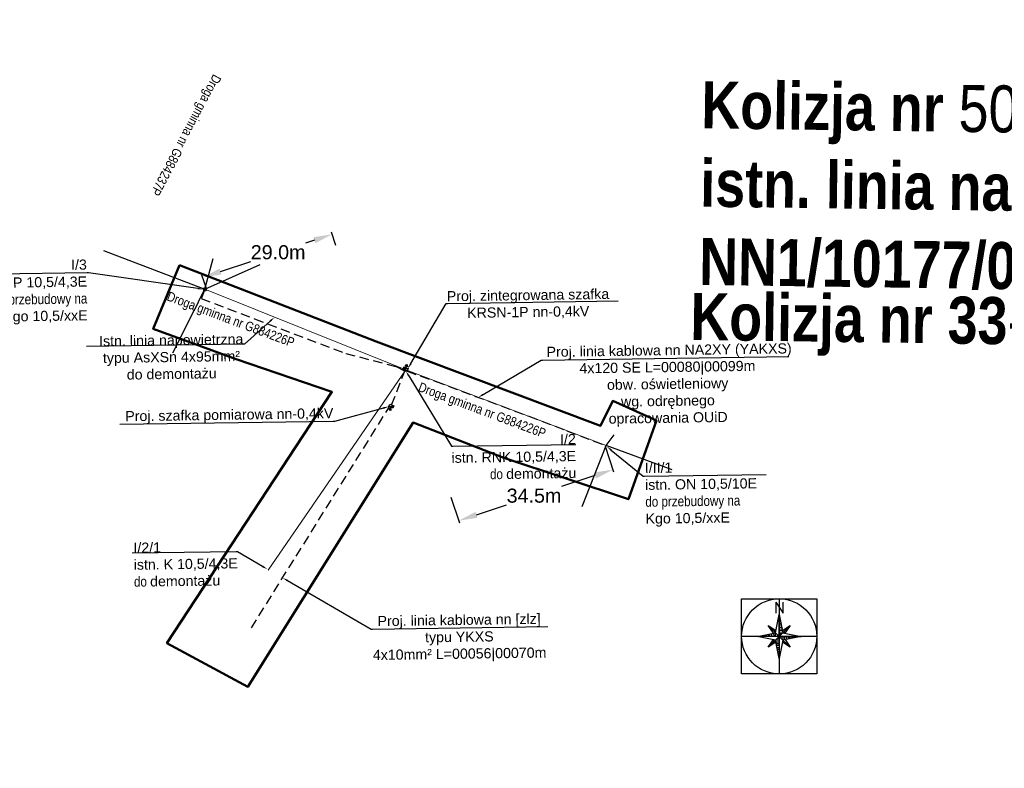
# Model space of a CAD drawing. Header units: millimetres. Extents: x 6504137 to 6515825, y 5737606 to 5784558.
# Tile 4 of 115: x 6504910 to 6505119, y 5738059 to 5738218. Entities that reach past the tile are written whole.
import ezdxf
from ezdxf import colors
from ezdxf.entities.mleader import LeaderData, LeaderLine
from ezdxf.math import Vec2, Vec3

# ---------------------------------------------------------------- set-up
doc = ezdxf.new("R2010")
doc.units = ezdxf.units.MM
doc.linetypes.add('JIS_02_2.0', pattern=[3, 2, -1])
for name, color, linetype in [('- kolizja linia nn', 132, 'Continuous'), ('_Kąt załomu', 7, 'Continuous'), ('_Opisy', 7, 'Continuous')]:
    doc.layers.add(name, color=color, linetype=linetype)
for name, color, linetype, lineweight in [('-Linia kablowa nn', 132, 'JIS_02_2.0', 30), ('_-demontaż nn', 132, 'DEMONTAZ', 20), ('_trasa_slupy', 1, 'Continuous', 20), ('_Zakres mapy projektowej', 4, 'Continuous', 50)]:
    doc.layers.add(name, color=color, linetype=linetype, lineweight=lineweight)
doc.layers.add('-wymiary', color=7, linetype='Continuous', lineweight=35, true_color=0x000000)
doc.layers.add('istn. linia nap.', color=7, linetype='Continuous', lineweight=0, true_color=0x000000)
doc.layers.add('@pomocnicza', color=3, linetype='Continuous', plot=False)
doc.styles.add('Arial_Narr', font='ARIALN.TTF')
doc.styles.add('GEO-INFO', font='arial.ttf')
doc.styles.get("Standard").update_dxf_attribs({"font": 'ARIALN.TTF'})
doc.linetypes.add('DEMONTAZ', pattern='A,1,["x",Standard,S=1,R=0,X=-0.1,Y=-0.35],1', length=2)
doc.dimstyles.new('Kat załomu', dxfattribs={"dimtxt": 2.2, "dimasz": 5, "dimexe": 0.18, "dimexo": 0.0625, "dimtad": 0, "dimtih": 1, "dimtoh": 1, "dimdec": 4, "dimzin": 0, "dimdsep": 46, "dimtxsty": 'Standard', "dimcen": 0.9, "dimse1": 1, "dimse2": 1, "dimadec": 0, "dimazin": 0, "dimtfac": 1, "dimtdec": 4, "dimtofl": 0, "dimtmove": 0, "dimatfit": 3, "dimfxl": 1, "dimtolj": 1, "dimtzin": 0, "dimarcsym": 0})
doc.dimstyles.new('McRobic', dxfattribs={"dimtxt": 3, "dimasz": 4, "dimexe": 0.5, "dimexo": 0.04, "dimgap": 0.4, "dimtad": 0, "dimtih": 1, "dimtoh": 1, "dimdec": 1, "dimrnd": 0.01, "dimzin": 0, "dimdsep": 46, "dimtxsty": 'Standard', "dimcen": 0.09, "dimadec": 0, "dimazin": 0, "dimtfac": 1, "dimtdec": 1, "dimtofl": 0, "dimtmove": 0, "dimatfit": 3, "dimfxl": 1, "dimtolj": 1, "dimtzin": 0, "dimlwd": 25, "dimlwe": 25, "dimarcsym": 0})

# ---------------------------------------------------------------- blocks, each defined once
blk = doc.blocks.new('roza')
for p, q in [((-0.73, 7.3), (-0.73, 4.96)), ((-0.73, 7.3), (0.84, 4.96)), ((0.84, 4.96), (0.83, 7.31)), ((-0.78, 0.78), (0, 4.69)), ((0.07, 4.3), (-0.01, 4.3)), ((0, 0), (0, 4.69)), ((0, 4.69), (0.78, 0.78)), ((-1.24, 0.69), (-2.33, 2.32)), ((-2.33, 2.32), (-1.62, 1.62)), ((-2.33, 2.32), (-1.15, 1.54)), ((0.15, 3.91), (-0.01, 3.91)), ((0.23, 3.52), (-0.01, 3.52)), ((0.3, 3.13), (-0.01, 3.13)), ((0.38, 2.74), (-0.01, 2.74)), ((0.46, 2.35), (-0.01, 2.35)), ((0.69, 1.24), (2.32, 2.33)), ((2.32, 2.33), (1.54, 1.15)), ((2.32, 2.33), (1.62, 1.62)), ((-4.69, 0), (-0.78, 0.78)), ((-0.78, -0.78), (-4.69, 0)), ((0, 0), (-4.69, 0)), ((-4.3, 0.07), (-4.3, -0.01)), ((-3.91, 0.15), (-3.91, -0.01)), ((-3.52, 0.23), (-3.52, -0.01)), ((-3.13, 0.3), (-3.13, -0.01)), ((-2.74, 0.38), (-2.74, -0.01)), ((-2.35, 0.46), (-2.35, -0.01)), ((-1.96, -0.01), (-1.96, 0.54)), ((-1.82, 1.98), (-1.89, 1.91)), ((-1.62, 1.62), (-1.49, 1.76)), ((-1.62, 1.62), (-1.34, 1.35)), ((-1.56, 0), (-1.57, 0.62)), ((-1.34, 1.35), (-1.15, 1.54)), ((-1.34, 1.35), (-0.78, 0.78)), ((-1.18, 0.7), (-1.17, 0)), ((-1.15, 1.54), (-0.7, 1.23)), ((-1.06, 1.08), (-0.82, 1.32)), ((-0.78, 0), (-0.78, 0.8)), ((0, 0), (-0.78, 0.78)), ((-0.78, -0.78), (0, 0)), ((-0.39, 0.39), (-0.39, 0)), ((-0.01, 1.96), (0.54, 1.96)), ((0, 1.56), (0.62, 1.57)), ((0.7, 1.18), (0, 1.17)), ((0, 0.78), (0.8, 0.78)), ((0, 0), (0.78, 0.78)), ((0.39, 0.39), (0, 0.39)), ((0, 0), (4.69, 0)), ((0, 0), (0.78, -0.78)), ((0, 0), (0, -4.69)), ((0.39, -0.39), (0.39, 0)), ((1.35, 1.34), (0.78, 0.78)), ((0.78, 0.78), (4.69, 0)), ((0.78, 0), (0.78, -0.8)), ((1.08, 1.06), (1.32, 0.82)), ((1.18, -0.7), (1.17, 0)), ((1.54, 1.15), (1.23, 0.7)), ((1.62, 1.62), (1.35, 1.34)), ((1.35, 1.34), (1.54, 1.15)), ((1.56, 0), (1.57, -0.62)), ((1.62, 1.62), (1.76, 1.49)), ((1.98, 1.82), (1.91, 1.89)), ((1.96, 0.01), (1.96, -0.54)), ((2.35, -0.46), (2.35, 0.01)), ((2.74, -0.38), (2.74, 0.01)), ((3.13, -0.3), (3.13, 0.01)), ((3.52, -0.23), (3.52, 0.01)), ((3.91, -0.15), (3.91, 0.01)), ((4.3, -0.07), (4.3, 0.01)), ((-2.32, -2.33), (-1.54, -1.15)), ((-0.69, -1.24), (-2.32, -2.33)), ((-2.32, -2.33), (-1.62, -1.62)), ((-1.98, -1.82), (-1.91, -1.89)), ((-1.62, -1.62), (-1.76, -1.49)), ((-1.62, -1.62), (-1.35, -1.34)), ((-1.54, -1.15), (-1.23, -0.7)), ((-1.35, -1.34), (-1.54, -1.15)), ((-1.35, -1.34), (-0.78, -0.78)), ((-1.08, -1.06), (-1.32, -0.82)), ((0, -0.78), (-0.8, -0.78)), ((0, -4.69), (-0.78, -0.78)), ((-0.7, -1.18), (0, -1.17)), ((0, -1.56), (-0.62, -1.57)), ((0.01, -1.96), (-0.54, -1.96)), ((-0.39, -0.39), (0, -0.39)), ((0.78, -0.78), (0, -4.69)), ((1.15, -1.54), (0.7, -1.23)), ((4.69, 0), (0.78, -0.78)), ((1.34, -1.35), (0.78, -0.78)), ((1.06, -1.08), (0.82, -1.32)), ((1.34, -1.35), (1.15, -1.54)), ((2.33, -2.32), (1.15, -1.54)), ((1.24, -0.69), (2.33, -2.32)), ((1.62, -1.62), (1.34, -1.35)), ((1.62, -1.62), (1.49, -1.76)), ((2.33, -2.32), (1.62, -1.62)), ((1.82, -1.98), (1.89, -1.91)), ((-0.46, -2.35), (0.01, -2.35)), ((-0.38, -2.74), (0.01, -2.74)), ((-0.3, -3.13), (0.01, -3.13)), ((-0.23, -3.52), (0.01, -3.52)), ((-0.15, -3.91), (0.01, -3.91)), ((-0.07, -4.3), (0.01, -4.3))]:
    blk.add_line(p, q)
at = {"layer": '@pomocnicza'}
for p, q in [((0, 8), (0, -8)), ((8, 0), (-8, 0))]:
    blk.add_line(p, q, dxfattribs=at)
blk.add_lwpolyline([(-8, 8), (8, 8), (8, -8), (-8, -8)], close=True, dxfattribs=at)
blk.add_circle((0, 0), 8, dxfattribs=at)
blk = doc.blocks.new('*D60')
at = {"layer": '_Kąt załomu', "color": 0, "lineweight": -2, "transparency": 16777216}
for start, end in [(32.0154, 104.7244), (302.2, 14.9193)]:
    blk.add_arc((6504874.76, 5738485.57), 20.89, start, end, dxfattribs=at)
at = {"layer": '_Kąt załomu', "color": 0, "transparency": 16777216}
for points in [[(6504869.76, 5738505), (6504869.14, 5738506.55), (6504864.8, 5738503.94)], [(6504886.25, 5738467.14), (6504885.54, 5738468.65), (6504881.37, 5738465.76)]]:
    blk.add_solid(points, dxfattribs=at)
at = {"layer": 'Defpoints', "color": 0, "transparency": 16777216}
for p in [(6504181.97, 5739763.06), (6504874.76, 5738485.57), (6504895.44, 5738482.59), (6505054.65, 5737946.46)]:
    blk.add_point(p, dxfattribs=at)
at = {"layer": '_Kąt załomu', "color": 0, "transparency": 16777216, "insert": (6504893.92, 5738493.89), "char_height": 2.2, "attachment_point": 5, "rotation": 293}
blk.add_mtext('\\A1;190°', dxfattribs=at)
blk = doc.blocks.new('*D61')
at = {"layer": '_Kąt załomu', "color": 0, "lineweight": -2, "transparency": 16777216}
for start, end in [(3.6817, 94.6511), (254.9964, 345.9617)]:
    blk.add_arc((6505054.65, 5737946.46), 20.81, start, end, dxfattribs=at)
at = {"layer": '_Kąt załomu', "color": 0, "transparency": 16777216}
for points in [[(6505053.13, 5737966.38), (6505052.8, 5737968.01), (6505048.07, 5737966.2)], [(6505048.96, 5737925.59), (6505049.58, 5737927.13), (6505044.63, 5737928.23)]]:
    blk.add_solid(points, dxfattribs=at)
at = {"layer": 'Defpoints', "color": 0, "transparency": 16777216}
for p in [(6504874.76, 5738485.57), (6505072.16, 5737957.7), (6505054.65, 5737946.46), (6504925.59, 5737711.74)]:
    blk.add_point(p, dxfattribs=at)
at = {"layer": '_Kąt załomu', "color": 0, "transparency": 16777216, "insert": (6505075.38, 5737944.58), "char_height": 2.2, "attachment_point": 5, "rotation": 265}
blk.add_mtext('\\A1;227°', dxfattribs=at)
blk = doc.blocks.new('OKRAG_PELNY')
at = {"color": 0}
blk.add_lwpolyline([(0.5, 0), (0.482963, -0.12941), (0.433013, -0.25), (0.353553, -0.353553), (0.25, -0.433013), (0.12941, -0.482963), (0, -0.5), (-0.12941, -0.482963), (-0.25, -0.433013), (-0.353553, -0.353553), (-0.433013, -0.25), (-0.482963, -0.12941), (-0.5, 0), (-0.482963, 0.12941), (-0.433013, 0.25), (-0.353553, 0.353553), (-0.25, 0.433013), (-0.12941, 0.482963), (0, 0.5), (0.12941, 0.482963), (0.25, 0.433013), (0.353553, 0.353553), (0.433013, 0.25), (0.482963, 0.12941)], close=True, dxfattribs=at)
blk = doc.blocks.new('*D165')
at = {"layer": '-wymiary', "color": 0, "linetype": 'Continuous', "lineweight": 25, "transparency": 16777216}
for p, q in [((6504976.98, 5738170.17), (6504976.03, 5738173.03)), ((6504949.43, 5738160.99), (6504948.47, 5738163.85))]:
    blk.add_line(p, q, dxfattribs=at)
at = {"layer": '-wymiary', "color": 0, "lineweight": 25, "transparency": 16777216}
for p, q in [((6504972.39, 5738171.29), (6504970.48, 5738170.66)), ((6504952.43, 5738164.64), (6504958.87, 5738166.79))]:
    blk.add_line(p, q, dxfattribs=at)
at = {"layer": '-wymiary', "color": 0, "transparency": 16777216}
for points in [[(6504972.6, 5738170.66), (6504972.18, 5738171.92), (6504976.18, 5738172.56)], [(6504952.22, 5738165.27), (6504952.64, 5738164.01), (6504948.63, 5738163.38)]]:
    blk.add_solid(points, dxfattribs=at)
at = {"layer": 'Defpoints', "color": 0, "transparency": 16777216}
for p in [(6504976.99, 5738170.13), (6504948.63, 5738163.38), (6504949.44, 5738160.95)]:
    blk.add_point(p, dxfattribs=at)
at = {"layer": '-wymiary', "color": 0, "transparency": 16777216, "insert": (6504964.68, 5738168.72), "char_height": 3, "attachment_point": 5, "rotation": 0.0213, "style": 'GEO-INFO'}
blk.add_mtext('\\A1;29.0m', dxfattribs=at)
blk = doc.blocks.new('*D166')
at = {"layer": '-wymiary', "color": 0, "linetype": 'Continuous', "lineweight": 25, "transparency": 16777216}
for p, q in [((6505034.24, 5738127.45), (6505036.05, 5738121.98)), ((6505001.45, 5738116.58), (6505003.26, 5738111.11))]:
    blk.add_line(p, q, dxfattribs=at)
at = {"layer": '-wymiary', "color": 0, "lineweight": 25, "transparency": 16777216}
for p, q in [((6505032.1, 5738121.19), (6505024.97, 5738118.83)), ((6505006.9, 5738112.85), (6505013.29, 5738114.96))]:
    blk.add_line(p, q, dxfattribs=at)
at = {"layer": '-wymiary', "color": 0, "transparency": 16777216}
for points in [[(6505032.31, 5738120.56), (6505031.89, 5738121.83), (6505035.9, 5738122.45)], [(6505006.69, 5738113.48), (6505007.11, 5738112.21), (6505003.11, 5738111.59)]]:
    blk.add_solid(points, dxfattribs=at)
at = {"layer": 'Defpoints', "color": 0, "transparency": 16777216}
for p in [(6505034.23, 5738127.49), (6505001.44, 5738116.62), (6505003.11, 5738111.59)]:
    blk.add_point(p, dxfattribs=at)
at = {"layer": '-wymiary', "color": 0, "transparency": 16777216, "insert": (6505019.13, 5738116.9), "char_height": 3, "attachment_point": 5, "rotation": 0.0213, "style": 'GEO-INFO'}
blk.add_mtext('\\A1;34.5m', dxfattribs=at)

msp = doc.modelspace()

# ---------------------------------------------------------------- hatches: boundary and pattern name
at = {"layer": '- kolizja linia nn', "transparency": 33554687}
h = msp.add_hatch(color=141, dxfattribs=at)
h.dxf.hatch_style = 1
h.paths.add_polyline_path([(6504992.31484, 5738143.98879), (6504991.26913, 5738143.78624), (6504991.46146, 5738144.30512)])
h = msp.add_hatch(color=141, dxfattribs=at)
h.dxf.hatch_style = 1
h.paths.add_polyline_path([(6504992.31484, 5738143.98879), (6504991.26913, 5738143.78624), (6504991.46146, 5738144.30512)])
h = msp.add_hatch(color=141, dxfattribs=at)
h.dxf.hatch_style = 1
h.paths.add_polyline_path([(6504988.24364, 5738135.87919), (6504989.29261, 5738136.06416), (6504989.09159, 5738135.54859)])
h = msp.add_hatch(color=141, dxfattribs=at)
h.dxf.hatch_style = 1
h.paths.add_polyline_path([(6504988.24364, 5738135.87919), (6504989.29261, 5738136.06416), (6504989.09159, 5738135.54859)])

# ---------------------------------------------------------------- linework, layer by layer
at = {"layer": '- kolizja linia nn'}
for points, elevation in [([(6504992.1225, 5738143.46991), (6504991.26913, 5738143.78624), (6504991.46146, 5738144.30512), (6504992.31484, 5738143.98879)], 20.48), ([(6504992.1225, 5738143.46991), (6504991.26913, 5738143.78624), (6504991.46146, 5738144.30512), (6504992.31484, 5738143.98879)], 20.48), ([(6504988.44466, 5738136.39476), (6504989.29261, 5738136.06416), (6504989.09159, 5738135.54859), (6504988.24364, 5738135.87919)], 20.36), ([(6504988.44466, 5738136.39476), (6504989.29261, 5738136.06416), (6504989.09159, 5738135.54859), (6504988.24364, 5738135.87919)], 20.36)]:
    msp.add_lwpolyline(points, close=True, dxfattribs=dict(at, elevation=elevation))
for points, elevation in [([(6504992.31484, 5738143.98879), (6504991.26913, 5738143.78624), (6504991.46146, 5738144.30512), (6504992.31484, 5738143.98879)], 20.48), ([(6504992.31484, 5738143.98879), (6504991.26913, 5738143.78624), (6504991.46146, 5738144.30512), (6504992.31484, 5738143.98879)], 20.48), ([(6504988.24364, 5738135.87919), (6504989.29261, 5738136.06416), (6504989.09159, 5738135.54859), (6504988.24364, 5738135.87919)], 20.36), ([(6504988.24364, 5738135.87919), (6504989.29261, 5738136.06416), (6504989.09159, 5738135.54859), (6504988.24364, 5738135.87919)], 20.36)]:
    msp.add_lwpolyline(points, dxfattribs=dict(at, elevation=elevation))
at = {"layer": '- kolizja linia nn', "linetype": 'ByBlock'}
for points, elevation in [([(6504991.88815, 5738144.14695), (6504992.02086, 5738144.50425), (6504991.70864, 5738144.62022), (6504992.34728, 5738144.38301)], 20.48), ([(6504991.88815, 5738144.14695), (6504992.02086, 5738144.50425), (6504991.70864, 5738144.62022), (6504992.34728, 5738144.38301)], 20.48), ([(6504992.29837, 5738144.57305), (6504992.29837, 5738144.57305), (6504991.84644, 5738144.74091)], 20.48), ([(6504992.29837, 5738144.57305), (6504992.29837, 5738144.57305), (6504991.84644, 5738144.74091)], 20.48), ([(6504991.98673, 5738144.85142), (6504991.98673, 5738144.85142), (6504992.24045, 5738144.75718)], 20.48), ([(6504991.98673, 5738144.85142), (6504991.98673, 5738144.85142), (6504992.24045, 5738144.75718)], 20.48), ([(6504988.66762, 5738135.71389), (6504988.52893, 5738135.35887), (6504988.83916, 5738135.23767), (6504988.20459, 5738135.48557)], 20.36), ([(6504988.66762, 5738135.71389), (6504988.52893, 5738135.35887), (6504988.83916, 5738135.23767), (6504988.20459, 5738135.48557)], 20.36), ([(6504988.25031, 5738135.29474), (6504988.25031, 5738135.29474), (6504988.69936, 5738135.11932)], 20.36), ([(6504988.25031, 5738135.29474), (6504988.25031, 5738135.29474), (6504988.69936, 5738135.11932)], 20.36), ([(6504988.55723, 5738135.01118), (6504988.55723, 5738135.01118), (6504988.30513, 5738135.10966)], 20.36), ([(6504988.55723, 5738135.01118), (6504988.55723, 5738135.01118), (6504988.30513, 5738135.10966)], 20.36)]:
    msp.add_lwpolyline(points, dxfattribs=dict(at, elevation=elevation))
at = {"layer": '-Linia kablowa nn'}
for points, elevation in [([(6504979.08603, 5738147.19836), (6504979.08603, 5738147.19836), (6504979.08603, 5738147.19836), (6504979.08603, 5738147.19836), (6504979.08603, 5738147.19836), (6504979.08603, 5738147.19836), (6504979.08603, 5738147.19836), (6504979.08603, 5738147.19836), (6504979.08603, 5738147.19836), (6504979.08603, 5738147.19836), (6504989.82396, 5738144.39047), (6504989.82396, 5738144.39047), (6504989.82396, 5738144.39047), (6504989.82396, 5738144.39047), (6504989.82396, 5738144.39047), (6504989.82396, 5738144.39047), (6504989.82396, 5738144.39047), (6504989.82396, 5738144.39047), (6504989.82396, 5738144.39047), (6504989.82396, 5738144.39047), (6504989.82396, 5738144.39047), (6504989.82396, 5738144.39047), (6504989.82396, 5738144.39047), (6504991.60014, 5738143.5208), (6504991.60014, 5738143.5208), (6504991.66818, 5738143.63832), (6504991.66818, 5738143.63832), (6504991.66818, 5738143.63832), (6504991.66818, 5738143.63832), (6504991.66818, 5738143.63832), (6504991.66818, 5738143.63832), (6504991.66818, 5738143.63832), (6504991.66818, 5738143.63832)], 20.36), ([(6504988.83291, 5738136.24426), (6504988.83291, 5738136.24426), (6504988.83291, 5738136.24426), (6504988.83291, 5738136.24426), (6504988.83291, 5738136.24426), (6504988.83291, 5738136.24426), (6504988.83291, 5738136.24426), (6504988.83291, 5738136.24426), (6504988.83291, 5738136.24426), (6504988.83291, 5738136.24426), (6504988.83291, 5738136.24426), (6504988.83291, 5738136.24426), (6504988.83291, 5738136.24426), (6504988.83291, 5738136.24426), (6504988.83291, 5738136.24426), (6504988.83291, 5738136.24426), (6504988.83291, 5738136.24426), (6504988.83291, 5738136.24426), (6504988.83291, 5738136.24426), (6504988.83291, 5738136.24426), (6504988.83291, 5738136.24426), (6504988.83291, 5738136.24426), (6504988.83291, 5738136.24426), (6504988.83291, 5738136.24426), (6504988.83291, 5738136.24426), (6504988.83291, 5738136.24426), (6504988.83291, 5738136.24426), (6504991.70834, 5738143.62344), (6504991.70834, 5738143.62344), (6504991.70834, 5738143.62344), (6504991.70834, 5738143.62344), (6504991.70834, 5738143.62344), (6504991.70834, 5738143.62344)], 10.18), ([(6504959.01064, 5738088.79744), (6504959.01064, 5738088.79744), (6504959.01064, 5738088.79744), (6504959.01064, 5738088.79744), (6504959.01064, 5738088.79744), (6504959.01064, 5738088.79744), (6504959.01064, 5738088.79744), (6504959.01064, 5738088.79744), (6504959.01064, 5738088.79744), (6504959.01064, 5738088.79744), (6504959.01064, 5738088.79744), (6504959.01064, 5738088.79744), (6504959.01064, 5738088.79744), (6504959.01064, 5738088.79744), (6504959.01064, 5738088.79744), (6504959.01064, 5738088.79744), (6504959.01064, 5738088.79744), (6504959.01064, 5738088.79744), (6504959.01064, 5738088.79744), (6504959.01064, 5738088.79744), (6504959.01064, 5738088.79744), (6504959.01064, 5738088.79744), (6504959.01064, 5738088.79744), (6504959.01064, 5738088.79744), (6504959.01064, 5738088.79744), (6504959.01064, 5738088.79744), (6504959.01064, 5738088.79744), (6504988.35601, 5738135.83538), (6504988.35601, 5738135.83538), (6504988.35601, 5738135.83538), (6504988.35601, 5738135.83538), (6504988.35601, 5738135.83538), (6504988.35601, 5738135.83538)], 10.18)]:
    msp.add_lwpolyline(points, dxfattribs=dict(at, elevation=elevation))
at = {"layer": '_-demontaż nn', "linetype": 'DEMONTAZ'}
msp.add_line((6504962.58376, 5738101.07534, 20.36), (6504991.8318, 5738143.67408, 20.36), dxfattribs=at)
at = {"layer": 'istn. linia nap.', "color": 18, "linetype": 'Continuous', "lineweight": 30, "true_color": 0x000000}
for p, q in [((6505034.463, 5738127.56313, 10.18), (6505036.20468, 5738129.83195, 20.4)), ((6505029.39008, 5738114.59671, 20.5), (6505034.463, 5738127.56313, 10.18)), ((6505048.49995, 5738122.41363, 31.3), (6505034.463, 5738127.56313, 10.18))]:
    msp.add_line(p, q, dxfattribs=at)

# ---------------------------------------------------------------- block references
at = {"layer": '@pomocnicza'}
msp.add_blockref('roza', (6505071.29909, 5738086.96219), dxfattribs=at)

# ---------------------------------------------------------------- texts
at = {"layer": '_Opisy', "char_height": 2, "attachment_point": 5, "bg_fill": 3, "box_fill_scale": 1, "bg_fill_color": 256, "bg_fill_transparency": 0}
for s, width, insert, rotation in [('Droga gminna nr G884237P', 28.495333, (6504944.82996, 5738193.78474), 242.0540425), ('Droga gminna nr G884226P', 28.8334776, (6504954.50863, 5738154.16358), 339.4121386), ('Droga gminna nr G884226P', 28.8932524, (6505007.99261, 5738134.847), 339.4121386)]:
    msp.add_mtext_dynamic_manual_height_columns(s, width=width, gutter_width=10, heights=[0], dxfattribs=dict(at, insert=insert, rotation=rotation))
at = {"layer": '_trasa_slupy', "insert": (6505054.81837, 5738205.12862, 10.18), "char_height": 10, "width": 348.1955042, "attachment_point": 1, "rotation": 359.205026, "style": 'Arial_Narr'}
msp.add_mtext('{\\fArial Narrow|b1|i0|c238|p34;Kolizja nr }50\\P{\\fArial Narrow|b1|i0|c238|p34;istn. linia nap nN 0,4kV\\PNN1/10177/01\\P}', dxfattribs=at)
at = {"layer": '_trasa_slupy', "color": 5, "insert": (6505052.48466, 5738160.08762), "char_height": 10, "width": 348.1955042, "attachment_point": 1, "rotation": 359.205026, "style": 'Arial_Narr'}
msp.add_mtext('{\\fArial Narrow|b1|i0|c238|p34;Kolizja nr 33}-nn', dxfattribs=at)

# ---------------------------------------------------------------- leaders
at = {"layer": '_Opisy', "linetype": 'Continuous'}
ml = msp.add_multileader_mtext('Standard', dxfattribs=at)
ml.set_content('\\pxqc;{\\fArial|b0|i0|c238|p34;\\C256;Proj. szafka pomiarowa nn-0,4kV\\P}', color=256)
ml.set_leader_properties()
ml.build(insert=Vec2(0, 0))
ml.multileader.update_dxf_attribs({"text_left_attachment_type": 6, "text_right_attachment_type": 6, "dogleg_length": 0.36, "arrow_head_size": 1.2, "scale": 0.8})
ctx = ml.context
ctx.base_point, ctx.scale, ctx.char_height, ctx.arrow_head_size, ctx.landing_gap_size, ctx.plane_origin, ctx.plane_x_axis, ctx.plane_y_axis = Vec3(6504932.23607, 5738132.08236, 113.38), 0.8, 2.16, 1.2, 0.072, Vec3(6504793.9652, 5737986.12671, 113.38), Vec3(0.999892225, 0.014681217), Vec3(-0.014681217, 0.999892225)
ctx.left_attachment, ctx.right_attachment = 6, 6
notes = []
notes.append((ctx, [(1, (1, 1, 0), (6504976.68396, 5738132.73497, 113.38), (-0.999892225, -0.014681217), 0.288, [(1, [(6504988.24364, 5738135.87919, 113.38)], 0, [])])]))
ctx.mtext.insert, ctx.mtext.text_direction, ctx.mtext.rotation, ctx.mtext.alignment, ctx.mtext.flow_direction = Vec3(6504954.27446, 5738135.23811, 113.38), Vec3(0.999892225, 0.014681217), 0.014681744, 2, 5
ml = msp.add_multileader_mtext('Standard', dxfattribs=at)
ml.set_content('{\\fArial|b0|i0|c238|p34;I/II/1        \\P\\C256;istn. ON 10,5/10E\\P}do przebudowy na\\P{\\fArial|b0|i0|c238|p34;\\C256;Kgo 10,5/xxE}', color=256)
ml.set_leader_properties()
ml.build(insert=Vec2(0, 0))
ml.multileader.update_dxf_attribs({"text_left_attachment_type": 6, "text_right_attachment_type": 6, "dogleg_length": 0.36, "arrow_head_size": 1.2, "scale": 0.8})
ctx = ml.context
ctx.base_point, ctx.scale, ctx.char_height, ctx.arrow_head_size, ctx.landing_gap_size, ctx.plane_origin, ctx.plane_x_axis, ctx.plane_y_axis = Vec3(6505042.65437, 5738121.06581, 40.96), 0.8, 2.16, 1.2, 0.072, Vec3(6505138.92442, 5738170.78671, 40.96), Vec3(0.999892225, 0.014681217), Vec3(-0.014681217, 0.999892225)
ctx.left_attachment, ctx.right_attachment = 6, 6
notes.append((ctx, [(1, (1, 1, 0), (6505042.3664, 5738121.06158, 40.96), (0.999892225, 0.014681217), 0.288, [(1, [(6505034.63304, 5738127.37986, 40.96)], 0, [])])]))
ctx.mtext.insert, ctx.mtext.text_direction, ctx.mtext.rotation, ctx.mtext.flow_direction = Vec3(6505042.68479, 5738123.89843, 40.96), Vec3(0.999892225, 0.014681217), 0.014681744, 5
ml = msp.add_multileader_mtext('Standard', dxfattribs=at)
ml.set_content('{\\fArial|b0|i0|c238|p34;I/2/1       \\P\\C256;istn. K 10,5/4,3E\\P}do {\\fArial|b0|i0|c238|p34;\\C256;demontażu}', color=256)
ml.set_leader_properties()
ml.build(insert=Vec2(0, 0))
ml.multileader.update_dxf_attribs({"text_left_attachment_type": 6, "text_right_attachment_type": 6, "dogleg_length": 0.36, "arrow_head_size": 1.2, "scale": 0.8})
ctx = ml.context
ctx.base_point, ctx.scale, ctx.char_height, ctx.arrow_head_size, ctx.landing_gap_size, ctx.plane_origin, ctx.plane_x_axis, ctx.plane_y_axis = Vec3(6504933.84008, 5738104.65888, 40.96), 0.8, 2.16, 1.2, 0.072, Vec3(6505030.20674, 5738147.74019, 40.96), Vec3(0.999892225, 0.014681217), Vec3(-0.014681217, 0.999892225)
ctx.left_attachment, ctx.right_attachment = 6, 6
notes.append((ctx, [(1, (1, 1, 0), (6504956.04944, 5738104.98497, 40.96), (-0.999892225, -0.014681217), 0.288, [(1, [(6504962.40698, 5738101.25212, 40.96)], 0, [])])]))
ctx.mtext.insert, ctx.mtext.text_direction, ctx.mtext.rotation, ctx.mtext.flow_direction = Vec3(6504933.8793, 5738106.89189, 40.96), Vec3(0.999892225, 0.014681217), 0.014681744, 5
ml = msp.add_multileader_mtext('Standard', dxfattribs=at)
ml.set_content('\\pxqc;{\\fArial|b0|i0|c238|p34;\\C256;Proj. linia kablowa nn [zlz]\\Ptypu YKXS \\P4x10mm² L=00056|00070m}', color=256)
ml.set_leader_properties()
ml.build(insert=Vec2(0, 0))
ml.multileader.update_dxf_attribs({"text_left_attachment_type": 6, "text_right_attachment_type": 6, "dogleg_length": 0.36, "arrow_head_size": 1.2, "scale": 0.8})
ctx = ml.context
ctx.base_point, ctx.scale, ctx.char_height, ctx.arrow_head_size, ctx.landing_gap_size, ctx.plane_origin, ctx.plane_x_axis, ctx.plane_y_axis = Vec3(6504984.79381, 5738088.4858, 61.78), 0.8, 2.16, 1.2, 0.072, Vec3(6504846.29243, 5737979.60568, 61.78), Vec3(0.999892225, 0.014681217), Vec3(-0.014681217, 0.999892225)
ctx.left_attachment, ctx.right_attachment, ctx.text_align_type = 6, 6, 2
notes.append((ctx, [(1, (1, 1, 0), (6504984.50584, 5738088.48157, 61.78), (0.999892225, 0.014681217), 0.288, [(1, [(6504965.64258, 5738099.42785, 61.78)], 0, [])])]))
ctx.mtext.insert, ctx.mtext.text_direction, ctx.mtext.rotation, ctx.mtext.alignment, ctx.mtext.flow_direction = Vec3(6505003.17321, 5738091.551, 61.78), Vec3(0.999892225, 0.014681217), 0.014681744, 2, 5
for ctx, leaders in notes:
    for number, flags, end, landing, length, lines in leaders:
        leader = LeaderData()
        leader.index, (leader.has_last_leader_line, leader.has_dogleg_vector, leader.attachment_direction) = number, flags
        leader.last_leader_point, leader.dogleg_vector, leader.dogleg_length = Vec3(end), Vec3(landing), length
        for number, points, colour, breaks in lines:
            line = LeaderLine()
            line.index, line.vertices, line.color, line.breaks = number, Vec3.list(points), colors.encode_raw_color(colour), breaks
            leader.lines.append(line)
        ctx.leaders.append(leader)

# ---------------------------------------------------------------- next in the draw order: linework, layer by layer
at = {"layer": '-Linia kablowa nn'}
for points, elevation in [([(6504949.11, 5738160.84), (6504949.11, 5738160.84), (6504949.11, 5738160.84), (6504949.11, 5738160.84), (6504949.11, 5738160.84), (6504949.11, 5738160.84), (6504949.11, 5738160.84), (6504949.11, 5738160.84), (6504949.11, 5738160.84), (6504949.11, 5738160.84), (6504948.31203, 5738158.90829), (6504948.31203, 5738158.90829), (6504948.31203, 5738158.90829), (6504948.31203, 5738158.90829), (6504948.31203, 5738158.90829), (6504948.31203, 5738158.90829), (6504948.31203, 5738158.90829), (6504948.31203, 5738158.90829), (6504948.31203, 5738158.90829), (6504948.31203, 5738158.90829), (6504948.31203, 5738158.90829), (6504948.31203, 5738158.90829), (6504948.31203, 5738158.90829), (6504959.64006, 5738154.56354), (6504959.64006, 5738154.56354), (6504979.08603, 5738147.19836), (6504979.08603, 5738147.19836), (6504979.08603, 5738147.19836), (6504979.08603, 5738147.19836), (6504979.08603, 5738147.19836), (6504979.08603, 5738147.19836), (6504979.08603, 5738147.19836), (6504979.08603, 5738147.19836)], 30.54), ([(6504991.73051, 5738143.61522), (6504991.73051, 5738143.61522), (6504991.73051, 5738143.61522), (6504991.73051, 5738143.61522), (6504991.73051, 5738143.61522), (6504991.73051, 5738143.61522), (6504991.73051, 5738143.61522), (6504991.73051, 5738143.61522), (6504991.73051, 5738143.61522), (6504991.73051, 5738143.61522), (6504991.66175, 5738143.49081), (6504991.66175, 5738143.49081), (6504991.66175, 5738143.49081), (6504991.66175, 5738143.49081), (6504991.66175, 5738143.49081), (6504991.66175, 5738143.49081), (6504991.66175, 5738143.49081), (6504991.66175, 5738143.49081), (6504991.66175, 5738143.49081), (6504991.66175, 5738143.49081), (6504991.66175, 5738143.49081), (6504991.66175, 5738143.49081), (6504991.66175, 5738143.49081), (6504992.10969, 5738143.40278), (6504992.10969, 5738143.40278), (6504998.11838, 5738141.27477), (6504998.11838, 5738141.27477), (6504998.11838, 5738141.27477), (6504998.11838, 5738141.27477), (6504998.11838, 5738141.27477), (6504998.11838, 5738141.27477), (6504998.11838, 5738141.27477), (6504998.11838, 5738141.27477)], 10.18), ([(6504998.11646, 5738141.27549), (6504998.11646, 5738141.27549), (6504998.11646, 5738141.27549), (6504998.11646, 5738141.27549), (6504998.11646, 5738141.27549), (6504998.11646, 5738141.27549), (6504998.11646, 5738141.27549), (6504998.11646, 5738141.27549), (6504998.11646, 5738141.27549), (6504998.11646, 5738141.27549), (6505006.49178, 5738138.12944), (6505006.49178, 5738138.12944), (6505006.49178, 5738138.12944), (6505006.49178, 5738138.12944), (6505006.49178, 5738138.12944), (6505006.49178, 5738138.12944), (6505006.49178, 5738138.12944), (6505006.49178, 5738138.12944), (6505006.49178, 5738138.12944), (6505006.49178, 5738138.12944), (6505006.49178, 5738138.12944), (6505006.49178, 5738138.12944), (6505006.49178, 5738138.12944), (6505017.99588, 5738133.8468), (6505017.99588, 5738133.8468), (6505026.11661, 5738130.71735), (6505026.11661, 5738130.71735), (6505034.463, 5738127.56313), (6505034.463, 5738127.56313), (6505034.463, 5738127.56313), (6505034.463, 5738127.56313), (6505034.463, 5738127.56313), (6505034.463, 5738127.56313)], 10.18)]:
    msp.add_lwpolyline(points, dxfattribs=dict(at, elevation=elevation))
at = {"layer": '_-demontaż nn', "linetype": 'DEMONTAZ'}
for p, q in [((6504949.11, 5738160.84, 20.36), (6504991.8318, 5738143.67408, 20.36)), ((6504991.8318, 5738143.67408, 20.36), (6505034.463, 5738127.56313, 20.36))]:
    msp.add_line(p, q, dxfattribs=at)
at = {"layer": '_Zakres mapy projektowej'}
msp.add_lwpolyline([(6504976.13991, 5738139.00647), (6504955.74352, 5738145.98853), (6504938.09274, 5738152.41289), (6504943.70189, 5738165.98112)], dxfattribs=at)
msp.add_lwpolyline([(6504943.70189, 5738165.98112), (6504985.57058, 5738149.74824), (6505033.2796, 5738131.78598), (6505035.8899, 5738137.07999), (6505045.15738, 5738132.92281), (6505039.22782, 5738116.13794), (6505012.7192, 5738124.99578), (6504993.39247, 5738132.48632), (6504958.25287, 5738076.2296), (6504941.00061, 5738085.53376), (6504976.13991, 5738139.00647), (6504955.74352, 5738145.98853), (6504938.09274, 5738152.41289)], close=True, dxfattribs=at)
at = {"layer": 'istn. linia nap.', "color": 18, "linetype": 'Continuous', "lineweight": 30, "true_color": 0x000000}
for p, q in [((6504927.51454, 5738169.09392, 20.36), (6504949.11, 5738160.84, 20.36)), ((6504949.11, 5738160.84, 20.36), (6504950.88175, 5738167.41659, 20.44)), ((6504949.11, 5738160.84, 20.36), (6504960.84558, 5738166.09253, 20.44)), ((6504942.28816, 5738147.3156, 20.34), (6504949.11, 5738160.84, 20.36))]:
    msp.add_line(p, q, dxfattribs=at)

# ---------------------------------------------------------------- next in the draw order: block references
at = {"layer": '_-demontaż nn', "lineweight": 18, "xscale": 0.6999999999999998, "yscale": 0.6999999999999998, "rotation": 179.6972132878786}
msp.add_blockref('OKRAG_PELNY', (6504949.11, 5738160.84, 20.36), dxfattribs=at)

# ---------------------------------------------------------------- next in the draw order: dimensions: what is measured, and where the dimension line sits
at = {"layer": '-wymiary', "color": 7, "linetype": 'Continuous'}
for base, p1, p2, angle, picture, middle in [((6504948.63141, 5738163.37655, 10.18), (6504976.9924, 5738170.12999, 10.18), (6504949.43993, 5738160.94993, 10.18), 198.427292, '*D165', (6504964.6757, 5738168.72226, 10.18)), ((6505003.10567, 5738111.58731, 10.18), (6505034.22799, 5738127.48527, 10.18), (6505001.43766, 5738116.62226, 10.18), 198.3293624, '*D166', (6505019.12929, 5738116.89572, 10.18))]:
    dim = msp.add_linear_dim(base=base, p1=p1, p2=p2, angle=angle, dimstyle='McRobic', override={"dimpost": 'm', "dimtxsty": 'GEO-INFO'}, dxfattribs=at)
    dim.commit()
    dim.dimension.update_dxf_attribs({"geometry": picture, "text_midpoint": middle, "dimtype": 161, "text_rotation": 210})
at = {"layer": '_Kąt załomu'}
for base, center, p1, p2, picture, middle, turn in [((6504895.43648, 5738482.59083), (6504874.761, 5738485.573), (6504181.967, 5739763.062), (6505054.654, 5737946.459), '*D60', (6504893.92337, 5738493.89), 293), ((6505072.16317, 5737957.69977), (6505054.654, 5737946.459), (6504874.761, 5738485.573), (6504925.589, 5737711.743), '*D61', (6505075.37602, 5737944.58182), 265)]:
    dim = msp.add_angular_dim_3p(base=base, center=center, p1=p1, p2=p2, dimstyle='Kat załomu', dxfattribs=at)
    dim.commit()
    dim.dimension.update_dxf_attribs({"geometry": picture, "text_midpoint": middle, "text_rotation": turn})

# ---------------------------------------------------------------- next in the draw order: leaders
at = {"layer": '_Opisy', "linetype": 'Continuous'}
ml = msp.add_multileader_mtext('Standard', dxfattribs=at)
ml.set_content('{\\fArial|b0|i0|c238|p34;I/3        \\P\\C256;istn. P 10,5/4,3E\\P}do przebudowy na\\P{\\fArial|b0|i0|c238|p34;\\C256;Kgo 10,5/xxE}', color=256)
ml.set_leader_properties()
ml.build(insert=Vec2(0, 0))
ml.multileader.update_dxf_attribs({"text_left_attachment_type": 6, "text_right_attachment_type": 6, "dogleg_length": 0.36, "arrow_head_size": 1.2, "scale": 0.8})
ctx = ml.context
ctx.base_point, ctx.scale, ctx.char_height, ctx.arrow_head_size, ctx.landing_gap_size, ctx.plane_origin, ctx.plane_x_axis, ctx.plane_y_axis = Vec3(6504902.15333, 5738164.04176, 40.96), 0.8, 2.16, 1.2, 0.072, Vec3(6505002.42603, 5738218.94286, 40.96), Vec3(0.999892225, 0.014681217), Vec3(-0.014681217, 0.999892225)
ctx.left_attachment, ctx.right_attachment, ctx.text_align_type = 6, 6, 2
notes = []
notes.append((ctx, [(1, (1, 1, 0), (6504924.36269, 5738164.36785, 40.96), (-0.999892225, -0.014681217), 0.288, [(1, [(6504948.76, 5738160.84185, 40.96)], 0, [])])]))
ctx.mtext.insert, ctx.mtext.text_direction, ctx.mtext.rotation, ctx.mtext.alignment, ctx.mtext.flow_direction = Vec3(6504923.96115, 5738167.19413, 40.96), Vec3(0.999892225, 0.014681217), 0.014681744, 3, 5
ml = msp.add_multileader_mtext('Standard', dxfattribs=at)
ml.set_content('\\pxqc;{\\fArial|b0|i0|c238|p34;\\C256;Proj. zintegrowana szafka \\PKRSN-1P nn-0,4kV}', color=256)
ml.set_leader_properties()
ml.build(insert=Vec2(0, 0))
ml.multileader.update_dxf_attribs({"text_left_attachment_type": 6, "text_right_attachment_type": 6, "dogleg_length": 0.36, "arrow_head_size": 1.2, "scale": 0.8})
ctx = ml.context
ctx.base_point, ctx.scale, ctx.char_height, ctx.arrow_head_size, ctx.landing_gap_size, ctx.plane_origin, ctx.plane_x_axis, ctx.plane_y_axis = Vec3(6505000.70295, 5738157.82612, 113.38), 0.8, 2.16, 1.2, 0.072, Vec3(6504886.17152, 5738005.57651, 113.38), Vec3(0.999892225, 0.014681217), Vec3(-0.014681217, 0.999892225)
ctx.left_attachment, ctx.right_attachment, ctx.text_align_type = 6, 6, 2
notes.append((ctx, [(1, (1, 1, 0), (6505000.41498, 5738157.82189, 113.38), (0.999892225, 0.014681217), 0.288, [(1, [(6504992.31484, 5738143.98879, 113.38)], 0, [])])]))
ctx.mtext.insert, ctx.mtext.text_direction, ctx.mtext.rotation, ctx.mtext.alignment, ctx.mtext.flow_direction = Vec3(6505017.82966, 5738160.70199, 113.38), Vec3(0.999892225, 0.014681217), 0.014681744, 2, 5
ml = msp.add_multileader_mtext('Standard', dxfattribs=at)
ml.set_content('\\pxqc;{\\fArial|b0|i0|c238|p34;Istn. linia napowietrzna \\Ptypu AsXSn 4x95mm²\\P\\pq*;do demontażu}', color=256)
ml.set_leader_properties()
ml.build(insert=Vec2(0, 0))
ml.multileader.update_dxf_attribs({"text_left_attachment_type": 6, "text_right_attachment_type": 6, "dogleg_length": 0.45, "arrow_head_size": 1.2, "scale": 0.8})
ctx = ml.context
ctx.base_point, ctx.scale, ctx.char_height, ctx.arrow_head_size, ctx.landing_gap_size, ctx.plane_origin, ctx.plane_x_axis, ctx.plane_y_axis = Vec3(6504926.73364, 5738148.69797, 51.2), 0.8, 2.16, 1.2, 0.072, Vec3(6505038.9305, 5738194.43374, 51.2), Vec3(0.999892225, 0.014681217), Vec3(-0.014681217, 0.999892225)
ctx.left_attachment, ctx.right_attachment = 6, 6
notes.append((ctx, [(0, (1, 1, 0), (6504957.52, 5738149.15, 51.2), (-0.999892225, -0.014681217), 0.36, [(0, [(6504963.90567, 5738154.89499, 51.2)], 0, [])])]))
ctx.mtext.insert, ctx.mtext.text_direction, ctx.mtext.rotation, ctx.mtext.alignment, ctx.mtext.flow_direction = Vec3(6504941.91461, 5738151.11647, 51.2), Vec3(0.999892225, 0.014681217), 0.014681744, 2, 5
ml = msp.add_multileader_mtext('Standard', dxfattribs=at)
ml.set_content('{\\fArial|b0|i0|c238|p34;\\C256; Proj. linia kablowa nn NA2XY (YAKXS) \\P\\pxqc;4x120 SE L=00080|00099m\\Pobw. oświetleniowy \\Pwg. odrębnego\\Popracowania OUiD }', color=256)
ml.set_leader_properties()
ml.build(insert=Vec2(0, 0))
ml.multileader.update_dxf_attribs({"text_left_attachment_type": 6, "text_right_attachment_type": 6, "dogleg_length": 0.36, "arrow_head_size": 1.2, "scale": 0.8})
ctx = ml.context
ctx.base_point, ctx.scale, ctx.char_height, ctx.arrow_head_size, ctx.landing_gap_size, ctx.plane_origin, ctx.plane_x_axis, ctx.plane_y_axis = Vec3(6505020.96723, 5738145.79395, 61.78), 0.8, 2.16, 1.2, 0.072, Vec3(6504932.22596, 5737916.48212, 61.78), Vec3(0.999892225, 0.014681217), Vec3(-0.014681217, 0.999892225)
ctx.left_attachment, ctx.right_attachment, ctx.text_align_type = 6, 6, 2
notes.append((ctx, [(1, (1, 1, 0), (6505020.67926, 5738145.78972, 61.78), (0.999892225, 0.014681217), 0.288, [(1, [(6505007.27347, 5738137.83844, 61.78)], 0, [])])]))
ctx.mtext.insert, ctx.mtext.text_direction, ctx.mtext.rotation, ctx.mtext.alignment, ctx.mtext.flow_direction = Vec3(6505047.43984, 5738148.97945, 61.78), Vec3(0.999892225, 0.014681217), 0.014681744, 2, 5
ml = msp.add_multileader_mtext('Standard', dxfattribs=at)
ml.set_content('{\\fArial|b0|i0|c238|p34;I/2        \\P\\C256;istn. RNK 10,5/4,3E\\P}do {\\fArial|b0|i0|c238|p34;\\C256;demontażu}', color=256)
ml.set_leader_properties()
ml.build(insert=Vec2(0, 0))
ml.multileader.update_dxf_attribs({"text_left_attachment_type": 6, "text_right_attachment_type": 6, "dogleg_length": 0.36, "arrow_head_size": 1.2, "scale": 0.8})
ctx = ml.context
ctx.base_point, ctx.scale, ctx.char_height, ctx.arrow_head_size, ctx.landing_gap_size, ctx.plane_origin, ctx.plane_x_axis, ctx.plane_y_axis = Vec3(6505001.83236, 5738127.4237, 40.96), 0.8, 2.16, 1.2, 0.072, Vec3(6505112.56309, 5738170.71592, 40.96), Vec3(0.999892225, 0.014681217), Vec3(-0.014681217, 0.999892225)
ctx.left_attachment, ctx.right_attachment, ctx.text_align_type = 6, 6, 2
notes.append((ctx, [(1, (1, 1, 0), (6505001.54439, 5738127.41947, 40.96), (0.999892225, 0.014681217), 0.288, [(1, [(6504991.86906, 5738143.42687, 40.96)], 0, [])])]))
ctx.mtext.insert, ctx.mtext.text_direction, ctx.mtext.rotation, ctx.mtext.alignment, ctx.mtext.flow_direction = Vec3(6505028.00682, 5738130.04045, 40.96), Vec3(0.999892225, 0.014681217), 0.014681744, 3, 5
for ctx, leaders in notes:
    for number, flags, end, landing, length, lines in leaders:
        leader = LeaderData()
        leader.index, (leader.has_last_leader_line, leader.has_dogleg_vector, leader.attachment_direction) = number, flags
        leader.last_leader_point, leader.dogleg_vector, leader.dogleg_length = Vec3(end), Vec3(landing), length
        for number, points, colour, breaks in lines:
            line = LeaderLine()
            line.index, line.vertices, line.color, line.breaks = number, Vec3.list(points), colors.encode_raw_color(colour), breaks
            leader.lines.append(line)
        ctx.leaders.append(leader)

doc.saveas('drawing.dxf')
